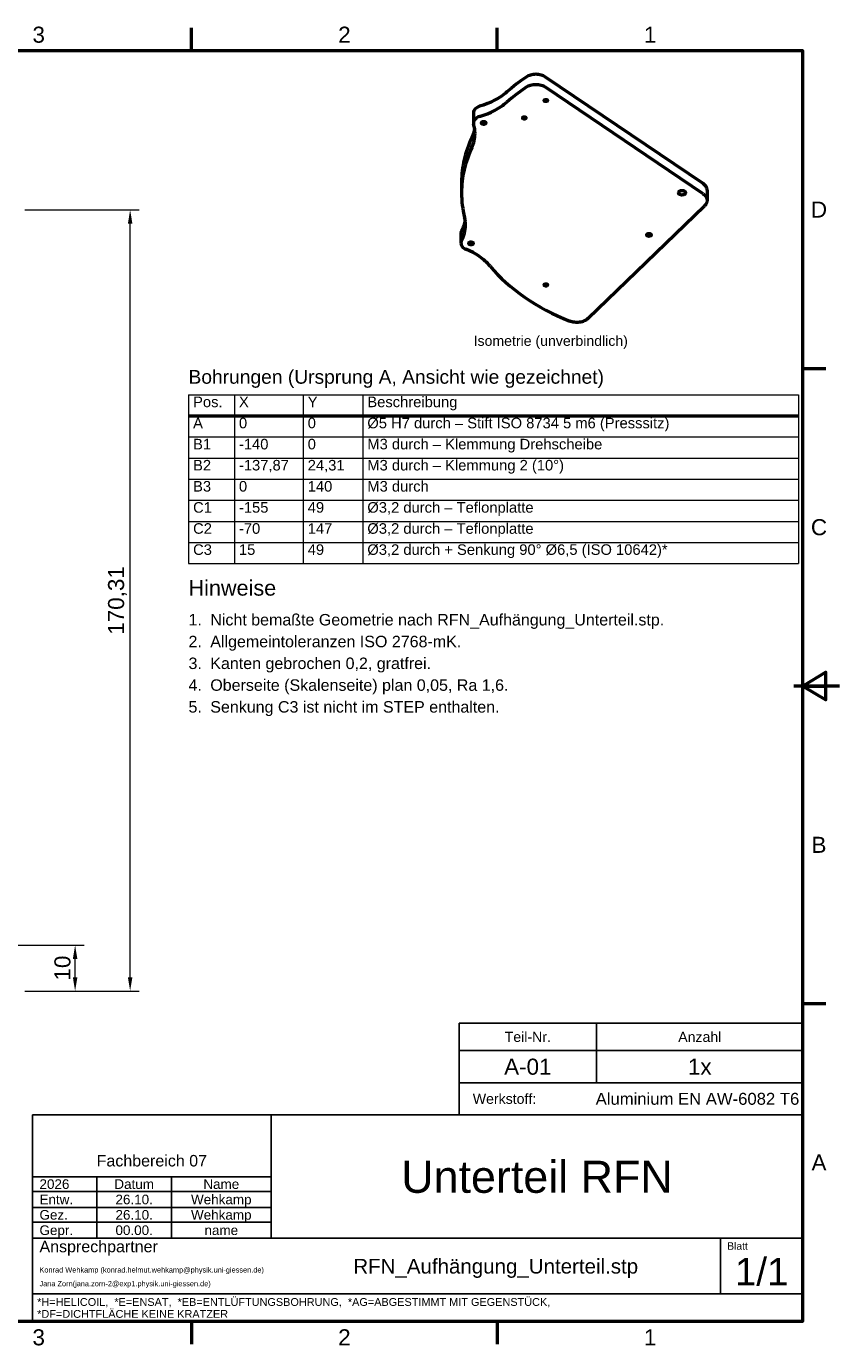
# Model space of a CAD drawing. Header units: metres. Extents: x 2 to 418, y 2 to 295.
# Tile 2 of 2: x 241 to 418, y 5 to 292. Entities that reach past the tile are written whole.
import ezdxf
from ezdxf.enums import TextEntityAlignment as Align

# ---------------------------------------------------------------- set-up
doc = ezdxf.new("R2010")
doc.units = ezdxf.units.M
for name, color, linetype, lineweight in [('DUENN', 7, 'CONTINUOUS', 18), ('MASS', 7, 'CONTINUOUS', 18), ('RAHMEN', 7, 'CONTINUOUS', 50), ('SCHRIFTFELD', 7, 'Continuous', 25), ('SICHT', 7, 'CONTINUOUS', 50), ('TEXT', 7, 'CONTINUOUS', 25)]:
    doc.layers.add(name, color=color, linetype=linetype, lineweight=lineweight)
doc.styles.add('ISO', font='arial.ttf')
doc.styles.get("Standard").update_dxf_attribs({"font": 'arial.ttf'})
doc.dimstyles.new('ISO_HZ', dxfattribs={"dimtxt": 3.5, "dimasz": 3, "dimexe": 2, "dimexo": 1, "dimgap": 1, "dimtad": 1, "dimtxsty": 'Standard', "dimcen": 2.5, "dimclrd": 7, "dimclre": 7, "dimclrt": 7, "dimazin": 3, "dimtfac": 1, "dimtmove": 0, "dimatfit": 3, "dimlwd": 18, "dimlwe": 18})

msp = doc.modelspace()

# ---------------------------------------------------------------- linework, layer by layer
at = {"layer": 'DUENN'}
for p, q in [((276, 212), (409, 212)), ((276, 212), (276, 175.2)), ((286, 212), (286, 175.2)), ((301, 212), (301, 175.2)), ((314, 212), (314, 175.2)), ((409, 212), (409, 175.2)), ((276, 202.8), (409, 202.8)), ((276, 198.2), (409, 198.2)), ((276, 193.6), (409, 193.6)), ((276, 189), (409, 189)), ((276, 184.4), (409, 184.4)), ((276, 179.8), (409, 179.8)), ((276, 175.2), (409, 175.2))]:
    msp.add_line(p, q, dxfattribs=at)
at = {"layer": 'RAHMEN'}
for p, q in [((276.667, 287), (276.667, 292)), ((343.333, 287), (343.333, 292)), ((410, 217.75), (415, 217.75)), ((418, 148.5), (408, 148.5)), ((410, 148.5), (415, 148.5)), ((410, 79.25), (415, 79.25)), ((276.667, 10), (276.667, 5)), ((343.333, 10), (343.333, 5))]:
    msp.add_line(p, q, dxfattribs=at)
for points in [[(10, 10), (410, 10), (410, 287), (10, 287)], [(410, 148.5), (415, 145.5), (415, 151.5)]]:
    msp.add_lwpolyline(points, close=True, dxfattribs=at)
at = {"layer": 'SCHRIFTFELD'}
for p, q in [((335, 75), (410, 75)), ((335, 75), (335, 55)), ((365, 75), (365, 62)), ((335, 69), (410, 69)), ((335, 62), (410, 62)), ((294, 55), (294, 28.1)), ((242, 41.5), (294, 41.5)), ((256, 41.5), (256, 28.1)), ((272.3, 41.5), (272.3, 28.1)), ((242, 38.3), (294, 38.3)), ((242, 34.8), (294, 34.8)), ((242, 31.6), (294, 31.6)), ((242, 28.1), (410, 28.1)), ((392, 28.1), (392, 16)), ((242, 16), (410, 16))]:
    msp.add_line(p, q, dxfattribs=at)
msp.add_lwpolyline([(242, 10), (410, 10), (410, 55), (242, 55)], close=True, dxfattribs=at)
at = {"layer": 'SICHT'}
msp.add_line((276, 207.4), (409, 207.4), dxfattribs=at)
for points in [[(349.63, 281.272), (348.524, 280.498), (347.456, 279.7), (346.428, 278.878), (345.44, 278.034)], [(349.63, 279.064), (348.524, 278.29), (347.456, 277.491), (346.428, 276.669), (345.44, 275.825)], [(353.873, 281.272), (353.655, 281.406), (353.419, 281.525), (353.166, 281.627), (352.9, 281.712), (352.623, 281.779), (352.337, 281.828), (352.046, 281.857), (351.752, 281.867), (351.458, 281.857), (351.167, 281.828), (350.881, 281.779), (350.604, 281.712), (350.338, 281.627), (350.085, 281.525), (349.849, 281.406), (349.63, 281.272)], [(349.63, 279.064), (349.849, 279.197), (350.085, 279.316), (350.338, 279.419), (350.604, 279.504), (350.881, 279.571), (351.167, 279.619), (351.458, 279.649), (351.752, 279.658), (352.046, 279.649), (352.337, 279.619), (352.623, 279.571), (352.9, 279.504), (353.166, 279.419), (353.419, 279.316), (353.655, 279.197), (353.873, 279.064)], [(388.222, 258.027), (353.873, 281.272)], [(388.222, 255.818), (353.873, 279.064)], [(345.44, 278.034), (345.144, 277.78), (344.837, 277.534), (344.518, 277.293), (344.187, 277.06), (343.495, 276.616), (342.762, 276.203), (341.992, 275.821), (341.188, 275.474), (340.353, 275.162), (339.49, 274.887)], [(353.572, 276.148), (353.579, 276.197), (353.6, 276.244), (353.634, 276.287), (353.68, 276.325), (353.799, 276.379), (353.94, 276.398), (354.082, 276.379), (354.201, 276.325), (354.247, 276.287), (354.281, 276.244), (354.302, 276.197), (354.309, 276.148)], [(354.201, 275.972), (354.114, 275.928), (354.012, 275.903), (353.904, 275.9), (353.799, 275.918), (353.706, 275.955), (353.634, 276.01), (353.587, 276.076), (353.572, 276.148)], [(354.309, 276.148), (354.302, 276.1), (354.281, 276.053), (354.247, 276.01), (354.201, 275.972)], [(339.49, 274.887), (339.2, 274.784), (338.936, 274.655), (338.702, 274.501), (338.503, 274.325), (338.344, 274.132), (338.228, 273.926), (338.158, 273.71), (338.134, 273.49)], [(338.134, 273.49), (338.134, 271.281)], [(339.49, 272.678), (340.353, 272.954), (341.188, 273.265), (341.992, 273.613), (342.762, 273.994), (343.495, 274.408), (344.187, 274.852), (344.518, 275.085), (344.837, 275.325), (345.144, 275.572), (345.44, 275.825)], [(339.49, 272.678), (339.2, 272.576), (338.936, 272.446), (338.702, 272.292), (338.503, 272.117), (338.344, 271.924), (338.228, 271.717), (338.158, 271.501), (338.134, 271.281)], [(338.134, 271.281), (338.146, 271.127), (338.18, 270.975)], [(338.486, 268.934), (338.467, 269.448), (338.41, 269.96), (338.314, 270.469), (338.18, 270.975)], [(339.883, 271.267), (339.892, 271.33), (339.919, 271.391), (339.964, 271.447), (340.023, 271.496)], [(340.843, 271.267), (340.834, 271.203), (340.806, 271.142), (340.762, 271.086), (340.702, 271.037), (340.63, 270.996), (340.547, 270.966), (340.457, 270.948), (340.363, 270.942), (340.269, 270.948), (340.179, 270.966), (340.096, 270.996), (340.023, 271.037), (339.964, 271.086), (339.919, 271.142), (339.892, 271.203), (339.883, 271.267)], [(340.023, 271.496), (340.137, 271.553), (340.269, 271.585), (340.41, 271.59), (340.547, 271.567), (340.667, 271.518), (340.762, 271.447), (340.822, 271.361), (340.843, 271.267)], [(348.866, 272.353), (348.873, 272.402), (348.894, 272.448), (348.928, 272.492), (348.974, 272.529), (349.093, 272.584), (349.235, 272.603), (349.376, 272.584), (349.495, 272.529), (349.541, 272.492), (349.575, 272.448), (349.596, 272.402), (349.603, 272.353)], [(349.495, 272.176), (349.408, 272.133), (349.307, 272.108), (349.198, 272.104), (349.093, 272.122), (349.001, 272.16), (348.928, 272.214), (348.882, 272.28), (348.866, 272.353)], [(349.603, 272.353), (349.596, 272.304), (349.575, 272.257), (349.541, 272.214), (349.495, 272.176)], [(337.787, 268.08), (337.519, 267.487), (337.268, 266.891), (337.033, 266.291), (336.815, 265.689), (336.615, 265.084), (336.431, 264.477), (336.265, 263.867), (336.116, 263.256), (335.984, 262.642), (335.869, 262.027), (335.771, 261.411), (335.691, 260.793), (335.629, 260.175), (335.583, 259.555), (335.556, 258.936), (335.545, 258.316)], [(338.397, 270.038), (338.299, 269.542), (338.164, 269.049), (337.993, 268.561), (337.787, 268.08)], [(337.787, 265.871), (337.95, 266.244), (338.092, 266.621), (338.212, 267.001), (338.31, 267.384), (338.387, 267.77), (338.442, 268.157), (338.475, 268.545), (338.486, 268.934)], [(337.787, 265.871), (337.517, 265.275), (337.265, 264.675), (337.029, 264.072), (336.811, 263.467), (336.609, 262.858), (336.425, 262.247), (336.258, 261.634), (336.109, 261.019), (335.977, 260.402), (335.863, 259.783), (335.766, 259.163), (335.686, 258.542), (335.625, 257.919), (335.581, 257.297), (335.554, 256.673), (335.545, 256.05)], [(335.545, 258.316), (335.545, 258.304), (335.545, 258.292), (335.545, 258.28), (335.545, 258.269), (335.545, 258.257), (335.545, 258.245), (335.545, 258.233), (335.545, 258.221), (335.545, 258.209), (335.545, 258.197), (335.545, 258.186), (335.545, 258.174), (335.545, 258.162), (335.545, 258.15)], [(335.545, 258.15), (335.545, 258.15), (335.545, 258.15), (335.545, 258.149), (335.545, 258.149), (335.545, 258.149), (335.545, 258.149), (335.545, 258.148), (335.545, 258.148), (335.545, 258.148), (335.545, 258.148), (335.545, 258.148), (335.545, 258.147), (335.545, 258.147), (335.545, 258.147)], [(335.545, 258.15), (335.545, 256.05)], [(335.545, 256.05), (335.556, 255.371), (335.587, 254.693), (335.639, 254.016), (335.712, 253.339), (335.806, 252.664), (335.921, 251.99), (336.056, 251.318), (336.212, 250.647)], [(382.888, 256.049), (382.902, 256.148), (382.945, 256.243), (383.014, 256.331), (383.107, 256.408), (383.221, 256.471), (383.351, 256.518), (383.492, 256.547), (383.638, 256.557), (383.784, 256.547), (383.925, 256.518), (384.055, 256.471), (384.168, 256.408), (384.261, 256.331), (384.331, 256.243), (384.373, 256.148), (384.388, 256.049)], [(384.168, 255.69), (384.085, 255.641), (383.991, 255.601), (383.784, 255.551), (383.564, 255.544), (383.351, 255.58), (383.162, 255.657), (383.082, 255.708), (383.014, 255.767), (382.96, 255.832), (382.92, 255.902), (382.896, 255.975), (382.888, 256.049)], [(384.388, 256.049), (384.373, 255.95), (384.331, 255.855), (384.261, 255.767), (384.168, 255.69)], [(389.1, 256.591), (389.086, 256.79), (389.043, 256.987), (388.971, 257.18), (388.872, 257.368), (388.746, 257.548), (388.595, 257.719), (388.419, 257.879), (388.222, 258.027)], [(389.1, 256.591), (389.1, 254.382)], [(363.116, 228.628), (388.558, 253.218)], [(388.222, 255.818), (388.419, 255.67), (388.595, 255.51), (388.746, 255.34), (388.872, 255.159), (388.971, 254.972), (389.043, 254.779), (389.086, 254.581), (389.1, 254.382)], [(389.1, 254.382), (389.092, 254.228), (389.066, 254.074), (389.022, 253.921), (388.962, 253.772), (388.884, 253.626), (388.791, 253.485), (388.682, 253.348), (388.558, 253.218)], [(336.42, 248.963), (336.407, 249.386), (336.368, 249.808), (336.303, 250.229), (336.212, 250.647)], [(335.546, 247.756), (335.489, 247.632), (335.448, 247.504), (335.423, 247.375), (335.415, 247.244)], [(336.331, 250.067), (336.277, 249.772), (336.21, 249.479), (336.131, 249.186), (336.039, 248.896), (335.934, 248.608), (335.817, 248.321), (335.688, 248.038), (335.546, 247.756)], [(335.546, 245.548), (335.75, 245.961), (335.927, 246.379), (336.077, 246.802), (336.2, 247.23), (336.297, 247.66), (336.365, 248.093), (336.407, 248.527), (336.42, 248.963)], [(335.415, 247.244), (335.415, 245.036)], [(335.546, 245.548), (335.489, 245.423), (335.448, 245.295), (335.423, 245.166), (335.415, 245.036)], [(335.415, 245.036), (335.434, 244.841), (335.488, 244.65), (335.579, 244.465), (335.703, 244.29), (335.86, 244.127), (336.046, 243.978), (336.259, 243.847), (336.494, 243.735)], [(337.125, 244.995), (337.134, 245.058), (337.162, 245.119), (337.206, 245.175), (337.266, 245.225)], [(338.085, 244.995), (338.076, 244.932), (338.049, 244.871), (338.004, 244.814), (337.945, 244.765), (337.872, 244.725), (337.789, 244.695), (337.699, 244.676), (337.605, 244.67), (337.512, 244.676), (337.421, 244.695), (337.338, 244.725), (337.266, 244.765), (337.206, 244.814), (337.162, 244.871), (337.134, 244.932), (337.125, 244.995)], [(337.266, 245.225), (337.379, 245.281), (337.512, 245.314), (337.652, 245.318), (337.789, 245.295), (337.91, 245.246), (338.004, 245.175), (338.065, 245.089), (338.085, 244.995)], [(375.945, 246.861), (375.955, 246.925), (375.982, 246.986), (376.026, 247.042), (376.086, 247.091)], [(376.905, 246.861), (376.896, 246.798), (376.869, 246.737), (376.824, 246.681), (376.765, 246.631), (376.692, 246.591), (376.609, 246.561), (376.519, 246.543), (376.425, 246.536), (376.332, 246.543), (376.242, 246.561), (376.159, 246.591), (376.086, 246.631), (376.026, 246.681), (375.982, 246.737), (375.955, 246.798), (375.945, 246.861)], [(376.086, 247.091), (376.199, 247.148), (376.332, 247.18), (376.472, 247.184), (376.609, 247.161), (376.73, 247.112), (376.824, 247.042), (376.885, 246.955), (376.905, 246.861)], [(341.753, 240.055), (341.512, 240.334), (341.257, 240.608), (340.99, 240.876), (340.71, 241.138), (340.418, 241.394), (340.115, 241.644), (339.799, 241.887), (339.472, 242.123), (339.135, 242.352), (338.786, 242.574), (338.059, 242.993), (337.294, 243.381), (336.494, 243.735)], [(341.753, 240.055), (342.547, 239.138), (343.385, 238.24), (344.265, 237.36), (345.187, 236.5), (346.151, 235.661), (347.154, 234.844), (348.196, 234.049), (349.276, 233.278), (350.393, 232.531), (351.545, 231.809), (352.731, 231.113), (353.95, 230.444), (355.201, 229.802), (356.482, 229.188), (357.792, 228.602), (359.13, 228.046)], [(353.572, 235.951), (353.579, 236), (353.6, 236.047), (353.634, 236.09), (353.68, 236.128), (353.799, 236.182), (353.94, 236.201), (354.082, 236.182), (354.201, 236.128), (354.247, 236.09), (354.281, 236.047), (354.302, 236), (354.309, 235.951)], [(354.201, 235.775), (354.114, 235.731), (354.012, 235.706), (353.904, 235.703), (353.799, 235.721), (353.706, 235.758), (353.634, 235.813), (353.587, 235.879), (353.572, 235.951)], [(354.309, 235.951), (354.302, 235.903), (354.281, 235.856), (354.247, 235.813), (354.201, 235.775)], [(363.116, 228.628), (362.945, 228.478), (362.753, 228.34), (362.544, 228.214), (362.318, 228.101), (362.078, 228.004), (361.825, 227.922), (361.562, 227.857), (361.291, 227.808), (361.015, 227.777), (360.736, 227.763), (360.456, 227.767), (360.177, 227.789), (359.903, 227.828), (359.636, 227.884), (359.377, 227.957), (359.13, 228.046)]]:
    msp.add_lwpolyline(points, dxfattribs=at)

# ---------------------------------------------------------------- texts
at = {"layer": 'RAHMEN', "style": 'ISO'}
for s, p in [('3', (243.333, 290.5)), ('2', (310, 290.5)), ('1', (376.667, 290.5)), ('D', (413.5, 252.375)), ('C', (413.5, 183.125)), ('B', (413.5, 113.875)), ('A', (413.5, 44.625)), ('3', (243.333, 6.5)), ('2', (310, 6.5)), ('1', (376.667, 6.5))]:
    msp.add_text(s, height=3.5, dxfattribs=at).set_placement(p, align=Align.MIDDLE_CENTER)
at = {"layer": 'SCHRIFTFELD', "style": 'ISO'}
for s, height, p in [('Teil-Nr.', 2.2, (350, 72)), ('Anzahl', 2.2, (387.5, 72)), ('Fachbereich 07', 2.5, (268, 45))]:
    msp.add_text(s, height=height, dxfattribs=at).set_placement(p, align=Align.MIDDLE_CENTER)
for s, height, p in [('Werkstoff:', 2.2, (338, 58.5)), ('Ansprechpartner', 2.5, (243.5, 26.3)), ('Blatt', 1.6, (393.5, 26.4))]:
    msp.add_text(s, height=height, dxfattribs=at).set_placement(p, align=Align.MIDDLE_LEFT)
at = {"layer": 'SCHRIFTFELD', "color": 8, "style": 'ISO'}
for s, p in [('*H=HELICOIL,  *E=ENSAT,  *EB=ENTLÜFTUNGSBOHRUNG,  *AG=ABGESTIMMT MIT GEGENSTÜCK,', (243, 14.2)), ('*DF=DICHTFLÄCHE KEINE KRATZER', (243, 11.6))]:
    msp.add_text(s, height=1.7, dxfattribs=at).set_placement(p, align=Align.MIDDLE_LEFT)
at = {"layer": 'TEXT'}
msp.add_text('Isometrie (unverbindlich)', height=2.2, dxfattribs=at).set_placement((355, 222), align=Align.BOTTOM_CENTER)
for s, height, p in [('Bohrungen (Ursprung A, Ansicht wie gezeichnet)', 3, (276, 213.5)), ('Pos.', 2.3, (277, 208.6)), ('X', 2.3, (287, 208.6)), ('Y', 2.3, (302, 208.6)), ('Beschreibung', 2.3, (315, 208.6)), ('%%c5 H7 durch – Stift ISO 8734 5 m6 (Presssitz)', 2.3, (315, 204)), ('A', 2.3, (277, 204)), ('0', 2.3, (287, 204)), ('0', 2.3, (302, 204)), ('B1', 2.3, (277, 199.4)), ('-140', 2.3, (287, 199.4)), ('0', 2.3, (302, 199.4)), ('M3 durch – Klemmung Drehscheibe', 2.3, (315, 199.4)), ('B2', 2.3, (277, 194.8)), ('-137,87', 2.3, (287, 194.8)), ('24,31', 2.3, (302, 194.8)), ('M3 durch – Klemmung 2 (10°)', 2.3, (315, 194.8)), ('B3', 2.3, (277, 190.2)), ('0', 2.3, (287, 190.2)), ('140', 2.3, (302, 190.2)), ('M3 durch', 2.3, (315, 190.2)), ('C1', 2.3, (277, 185.6)), ('-155', 2.3, (287, 185.6)), ('49', 2.3, (302, 185.6)), ('%%c3,2 durch – Teflonplatte', 2.3, (315, 185.6)), ('%%c3,2 durch – Teflonplatte', 2.3, (315, 181)), ('C2', 2.3, (277, 181)), ('-70', 2.3, (287, 181)), ('147', 2.3, (302, 181)), ('C3', 2.3, (277, 176.4)), ('15', 2.3, (287, 176.4)), ('49', 2.3, (302, 176.4)), ('%%c3,2 durch + Senkung 90° %%c6,5 (ISO 10642)*', 2.3, (315, 176.4))]:
    msp.add_text(s, height=height, dxfattribs=at).set_placement(p, align=Align.BOTTOM_LEFT)
for s, height, p in [('Hinweise', 3.375, (276, 168.2)), ('1.', 2.5, (276, 161.7)), ('Nicht bemaßte Geometrie nach RFN_Aufhängung_Unterteil.stp.', 2.5, (280.75, 161.7)), ('2.', 2.5, (276, 156.95)), ('Allgemeintoleranzen ISO 2768-mK.', 2.5, (280.75, 156.95)), ('3.', 2.5, (276, 152.2)), ('Kanten gebrochen 0,2, gratfrei.', 2.5, (280.75, 152.2)), ('4.', 2.5, (276, 147.45)), ('Oberseite (Skalenseite) plan 0,05, Ra 1,6.', 2.5, (280.75, 147.45)), ('5.', 2.5, (276, 142.7)), ('Senkung C3 ist nicht im STEP enthalten.', 2.5, (280.75, 142.7))]:
    msp.add_text(s, height=height, dxfattribs=at).set_placement(p)
at = {"layer": 'TEXT', "color": 5, "style": 'ISO'}
for s, height, p in [('A-01', 3.5, (350, 65.5)), ('1x', 3.5, (387.5, 65.5)), ('Aluminium EN AW-6082 T6', 2.6, (387, 58.5)), ('Unterteil RFN', 7, (352, 41.5)), ('26.10.', 2.1, (264.15, 36.55)), ('Wehkamp', 2.1, (283.15, 36.55)), ('26.10.', 2.1, (264.15, 33.2)), ('Wehkamp', 2.1, (283.15, 33.2)), ('00.00.', 2.1, (264.15, 29.85)), ('name', 2.1, (283.15, 29.85)), ('RFN_Aufhängung_Unterteil.stp', 3.2, (343, 22)), ('1/1', 6, (401, 20.8))]:
    msp.add_text(s, height=height, dxfattribs=at).set_placement(p, align=Align.MIDDLE_CENTER)
msp.add_text('2026', height=2.1, dxfattribs=at).set_placement((243.5, 39.9), align=Align.MIDDLE_LEFT)
at = {"layer": 'TEXT', "style": 'ISO'}
for s, p in [('Datum', (264.15, 39.9)), ('Name', (283.15, 39.9))]:
    msp.add_text(s, height=2.1, dxfattribs=at).set_placement(p, align=Align.MIDDLE_CENTER)
for s, height, p in [('Entw.', 2.1, (243.5, 36.55)), ('Gez.', 2.1, (243.5, 33.2)), ('Gepr.', 2.1, (243.5, 29.85)), ('Konrad Wehkamp (konrad.helmut.wehkamp@physik.uni-giessen.de)', 1.15, (243.5, 21.2)), ('Jana Zorn(jana.zorn-2@exp1.physik.uni-giessen.de)', 1.15, (243.5, 18.2))]:
    msp.add_text(s, height=height, dxfattribs=at).set_placement(p, align=Align.MIDDLE_LEFT)

# ---------------------------------------------------------------- dimensions: what is measured, and where the dimension line sits
at = {"layer": 'MASS'}
for base, p1, p2 in [((263.2715, 82), (239.2715, 82), (239.2715, 252.3054)), ((251.271, 82), (239.271, 82), (192, 92))]:
    msp.add_linear_dim(base=base, p1=p1, p2=p2, angle=90, dimstyle='ISO_HZ', override={"dimdec": 2, "dimlfac": 1}, dxfattribs=at).render()

doc.saveas('drawing.dxf')
